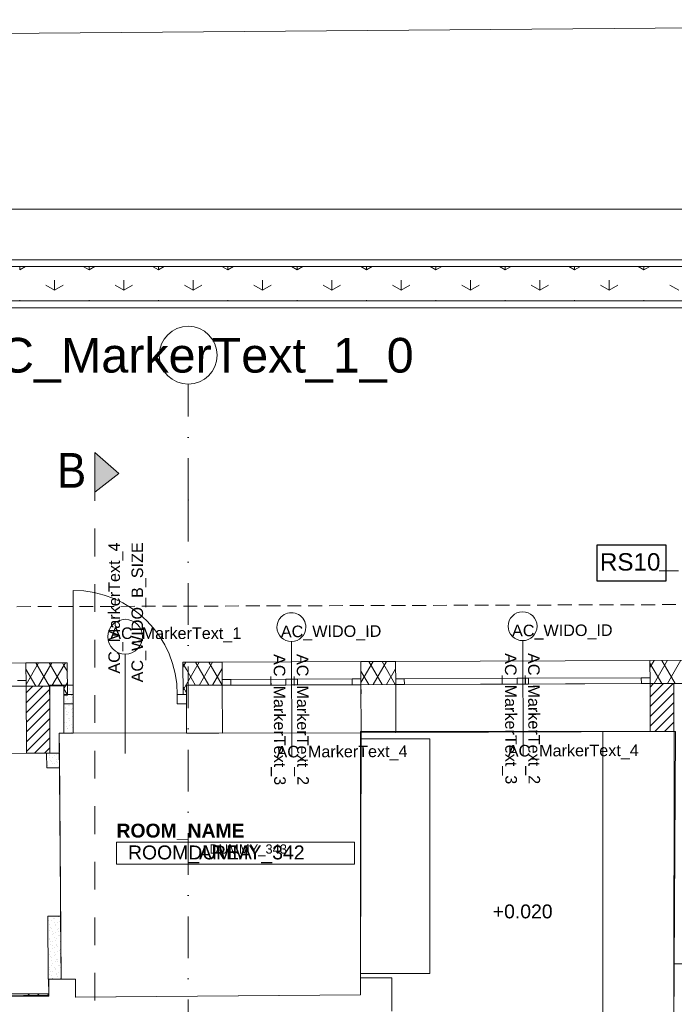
# Model space of a CAD drawing. Header units: millimetres. Extents: x -68772 to 137055, y -73300 to 19650.
# Tile 31 of 212: x 32700 to 38362, y -39430 to -30919. Entities that reach past the tile are written whole.
import ezdxf
from ezdxf.enums import TextEntityAlignment as Align

# ---------------------------------------------------------------- set-up
doc = ezdxf.new("R2010")
doc.units = ezdxf.units.MM
doc.header["$MEASUREMENT"] = 0
for name, pattern in [('Kropki i Kreski', [720, 360, -180, 0, -180]), ('Przerywana', [480, 240, -240]), ('Przerywana gęsta', [180, 120, -60])]:
    doc.linetypes.add(name, pattern=pattern)
for name, color, linetype, lineweight in [('Nowe_0_Nr_pióra__1', 7, 'Continuous', 18), ('Nowe_0_Nr_pióra__7', 7, 'Continuous', 5), ('Nowe_220-A Ściany_Nr_pióra__93', 7, 'Continuous', 20), ('Nowe_810-G Ogólne_Nr_pióra__1', 7, 'Continuous', 18), ('Nowe_Cut Pattern_Nr_pióra__10', 230, 'Continuous', 18), ('Nowe_Drzwi ARCHICAD_Nr_pióra__7', 7, 'Continuous', 5), ('Nowe_inny_obiekt_trwale_zwiazany_z_b_Nr_pióra__138', 138, 'Continuous', 18), ('Nowe_Metryczki pomieszczeń ARCHICADa_Nr_pióra__1', 7, 'Continuous', 18), ('Nowe_nawierzchnie_Nr_pióra__252', 250, 'Continuous', 18), ('Nowe_Okna ARCHICADa_Nr_pióra__7', 7, 'Continuous', 5), ('Nowe_Panel_Nr_pióra__7', 7, 'Continuous', 5), ('Nowe_Panel_Nr_pióra__93', 7, 'Continuous', 20), ('Nowe_PROJEKT DWORCA_Nr_pióra__240', 7, 'Continuous', 13), ('Nowe_PROJEKT DWORCA_Nr_pióra__7', 7, 'Continuous', 5), ('Nowe_Walls_Nr_pióra__7', 7, 'Continuous', 5), ('Nowe_Znaczniki drzwi ARCHICADa_Nr_pióra__7', 7, 'Continuous', 5), ('Nowe_Znaczniki okien ARCHICADa_Nr_pióra__7', 7, 'Continuous', 5), ('przewod_kanalizacyjny__linia__Nr_pióra__7', 7, 'Continuous', 5), ('Sections_Nr_pióra__7', 7, 'Continuous', 5), ('Spot Elevations_Nr_pióra__7', 7, 'Continuous', 5), ('Text Notes_Nr_pióra__7', 7, 'Continuous', 5), ('Walls_Nr_pióra__238', 7, 'Continuous', 13), ('Walls_Nr_pióra__7', 7, 'Continuous', 5)]:
    doc.layers.add(name, color=color, linetype=linetype, lineweight=lineweight)
doc.styles.add('GENERATED_STYLE_1', font='arial.ttf')
doc.styles.add('GENERATED_STYLE_2', font='arialbd.ttf')
doc.linetypes.add('Przekreślana podwójnie', pattern='A,0,[1,RZUT PARTERU DWORZEC 51.Shx,S=1.587302,R=0,X=0,Y=0],-300,0', length=300)

msp = doc.modelspace()

# ---------------------------------------------------------------- hatches: boundary and pattern name
at = {"layer": 'Nowe_0_Nr_pióra__1', "linetype": 'Continuous', "lineweight": 18}
msp.add_hatch(color=256, dxfattribs=at).paths.add_polyline_path([(33351.4, -34660.5), (33556.8, -34840.2), (33351.4, -35002.7)])

# ---------------------------------------------------------------- linework, layer by layer
for p, q in [((37694.8, -35457.4), (38287.7, -35457.4)), ((37694.8, -35773.1), (37694.8, -35457.4)), ((38287.7, -35457.4), (38287.7, -35773.1)), ((38287.7, -35773.1), (37694.8, -35773.1))]:
    msp.add_line(p, q)
for p, q in [((33351.4, -34660.5), (33556.8, -34840.2)), ((33351.4, -35002.7), (33351.4, -34660.5)), ((33556.8, -34840.2), (33351.4, -35002.7))]:
    msp.add_line(p, q, dxfattribs=at)
at = {"layer": 'Nowe_0_Nr_pióra__7', "linetype": 'Continuous', "lineweight": 5}
for p, q in [((52243.4, -32556.1), (14375.3, -32556.1)), ((33086.2, -36716.3), (33086.2, -36716.3)), ((33093.8, -36737), (33093.8, -36737)), ((33113.8, -36726.1), (33113.8, -36726.1)), ((33128.5, -36700.9), (33128.5, -36700.9)), ((33135, -36704.9), (33135, -36704.9)), ((33136.1, -36721.6), (33136.1, -36721.6)), ((33145.6, -36757.9), (33145.6, -36757.9)), ((33149.1, -36757.3), (33149.1, -36757.3)), ((33085, -36844.5), (33085, -36844.5)), ((33092.6, -36811), (33092.6, -36811)), ((33106.8, -36772.7), (33106.8, -36772.7)), ((33113.8, -36789.8), (33113.8, -36789.8)), ((33114.3, -36793.4), (33114.3, -36793.4)), ((33124.4, -36842.8), (33124.4, -36842.8)), ((33127.3, -36829.1), (33127.3, -36829.1)), ((33134.8, -36849.8), (33134.8, -36849.8)), ((33145.6, -36821.6), (33145.6, -36821.6)), ((33156.6, -36778), (33156.6, -36778)), ((33092.5, -36865.2), (33092.5, -36865.2)), ((33092.6, -36874.6), (33092.6, -36874.6)), ((33103.2, -36927.6), (33103.2, -36927.6)), ((33105.5, -36900.9), (33105.5, -36900.9)), ((33113, -36921.5), (33113, -36921.5)), ((33124.4, -36906.4), (33124.4, -36906.4)), ((33147.8, -36885.5), (33147.8, -36885.5)), ((33155.3, -36906.2), (33155.3, -36906.2)), ((33156.2, -36874.6), (33156.2, -36874.6)), ((33156.2, -36938.3), (33156.2, -36938.3)), ((33083.8, -36972.6), (33083.8, -36972.6)), ((33091.3, -36993.3), (33091.3, -36993.3)), ((33103.2, -36991.3), (33103.2, -36991.3)), ((33126, -36957.3), (33126, -36957.3)), ((33133.6, -36977.9), (33133.6, -36977.9)), ((33135, -36959.5), (33135, -36959.5)), ((33135, -37023.1), (33135, -37023.1)), ((33146.6, -37013.6), (33146.6, -37013.6)), ((33104.3, -37029), (33104.3, -37029)), ((33111.8, -37049.7), (33111.8, -37049.7)), ((33113.8, -37044.3), (33113.8, -37044.3)), ((33145.6, -37076.1), (33145.6, -37076.1)), ((33154.1, -37034.3), (33154.1, -37034.3)), ((32954.4, -37275.1), (32954.4, -37275.1)), ((32954.7, -37267.1), (32954.7, -37267.1)), ((32996.7, -37259.7), (32996.7, -37259.7)), ((33018.4, -37267.1), (33018.4, -37267.1)), ((32933.5, -37288.3), (32933.5, -37288.3)), ((32933.5, -37351.9), (32933.5, -37351.9)), ((32961.9, -37295.8), (32961.9, -37295.8)), ((32965.3, -37320.1), (32965.3, -37320.1)), ((32974.9, -37331.5), (32974.9, -37331.5)), ((32982.5, -37352.2), (32982.5, -37352.2)), ((32986.5, -37298.9), (32986.5, -37298.9)), ((32997.1, -37351.9), (32997.1, -37351.9)), ((33004.2, -37280.4), (33004.2, -37280.4)), ((33017.2, -37316.1), (33017.2, -37316.1)), ((33018.4, -37330.7), (33018.4, -37330.7)), ((33024.7, -37336.8), (33024.7, -37336.8)), ((32940.2, -37367.6), (32940.2, -37367.6)), ((32965.3, -37383.7), (32965.3, -37383.7)), ((33029, -37383.7), (33029, -37383.7)), ((33037.7, -37372.5), (33037.7, -37372.5)), ((32948.3, -38705.5), (32948.3, -38705.5)), ((32975.9, -38709.6), (32975.9, -38709.6)), ((32983, -38669.4), (32983, -38669.4)), ((32990.5, -38690.1), (32990.5, -38690.1)), ((32997.1, -38688.3), (32997.1, -38688.3)), ((33003.5, -38725.8), (33003.5, -38725.8)), ((33029, -38720.2), (33029, -38720.2)), ((33032.8, -38674.7), (33032.8, -38674.7)), ((33045.8, -38710.4), (33045.8, -38710.4)), ((32954.7, -38794.4), (32954.7, -38794.4)), ((32961.2, -38741.2), (32961.2, -38741.2)), ((32968.8, -38761.9), (32968.8, -38761.9)), ((32975.9, -38773.2), (32975.9, -38773.2)), ((32981.8, -38797.6), (32981.8, -38797.6)), ((33007.7, -38741.4), (33007.7, -38741.4)), ((33007.7, -38805), (33007.7, -38805)), ((33011.1, -38746.5), (33011.1, -38746.5)), ((33024.1, -38782.2), (33024.1, -38782.2)), ((33031.6, -38802.9), (33031.6, -38802.9)), ((33039.6, -38773.2), (33039.6, -38773.2)), ((33053.3, -38731.1), (33053.3, -38731.1)), ((32954.7, -38858), (32954.7, -38858)), ((32960, -38869.4), (32960, -38869.4)), ((32967.5, -38890), (32967.5, -38890)), ((32986.5, -38826.2), (32986.5, -38826.2)), ((32986.5, -38889.9), (32986.5, -38889.9)), ((32989.3, -38818.3), (32989.3, -38818.3)), ((33002.3, -38854), (33002.3, -38854)), ((33009.8, -38874.6), (33009.8, -38874.6)), ((33018.4, -38858), (33018.4, -38858)), ((33039.6, -38836.8), (33039.6, -38836.8)), ((33044.6, -38838.6), (33044.6, -38838.6)), ((33050.2, -38889.9), (33050.2, -38889.9)), ((33052.1, -38859.2), (33052.1, -38859.2)), ((32965.3, -38911.1), (32965.3, -38911.1)), ((32965.3, -38974.7), (32965.3, -38974.7)), ((32980.5, -38925.7), (32980.5, -38925.7)), ((32988.1, -38946.4), (32988.1, -38946.4)), ((32997.1, -38942.9), (32997.1, -38942.9)), ((33018.4, -38921.7), (33018.4, -38921.7)), ((33022.8, -38910.3), (33022.8, -38910.3)), ((33029, -38974.7), (33029, -38974.7)), ((33030.3, -38931), (33030.3, -38931)), ((33043.3, -38966.7), (33043.3, -38966.7)), ((33050.2, -38953.5), (33050.2, -38953.5)), ((32958.8, -38997.5), (32958.8, -38997.5)), ((32966.3, -39018.2), (32966.3, -39018.2)), ((32975.9, -39027.8), (32975.9, -39027.8)), ((32979.3, -39053.9), (32979.3, -39053.9)), ((32997.1, -39006.5), (32997.1, -39006.5)), ((33001, -38982.1), (33001, -38982.1)), ((33007.7, -39059.6), (33007.7, -39059.6)), ((33008.6, -39002.8), (33008.6, -39002.8)), ((33021.6, -39038.5), (33021.6, -39038.5)), ((33029, -39038.4), (33029, -39038.4)), ((33029.1, -39059.2), (33029.1, -39059.2)), ((33050.9, -38987.4), (33050.9, -38987.4)), ((32954.7, -39112.6), (32954.7, -39112.6)), ((32957.5, -39125.7), (32957.5, -39125.7)), ((32965, -39146.3), (32965, -39146.3)), ((32975.9, -39091.4), (32975.9, -39091.4)), ((32986.5, -39144.4), (32986.5, -39144.4)), ((32986.8, -39074.6), (32986.8, -39074.6)), ((32999.8, -39110.3), (32999.8, -39110.3)), ((33007.3, -39130.9), (33007.3, -39130.9)), ((33007.7, -39123.2), (33007.7, -39123.2)), ((33039.6, -39091.4), (33039.6, -39091.4)), ((33042.1, -39094.9), (33042.1, -39094.9)), ((33049.6, -39115.6), (33049.6, -39115.6)), ((32954.7, -39176.2), (32954.7, -39176.2)), ((32978, -39182), (32978, -39182)), ((32985.6, -39202.7), (32985.6, -39202.7)), ((32986.5, -39208.1), (32986.5, -39208.1)), ((33018.4, -39176.2), (33018.4, -39176.2)), ((33020.3, -39166.7), (33020.3, -39166.7)), ((33027.8, -39187.3), (33027.8, -39187.3)), ((33039.6, -39155), (33039.6, -39155)), ((33050.2, -39208.1), (33050.2, -39208.1))]:
    msp.add_line(p, q, dxfattribs=at)
at = {"layer": 'Nowe_220-A Ściany_Nr_pióra__93', "linetype": 'Continuous', "lineweight": 20}
for p, q in [((32759, -37259.8), (32757.3, -36679.8)), ((32961.1, -37259.2), (32959.5, -36679.2)), ((38153.8, -37072), (38152.2, -36657)), ((38358.8, -37071.2), (38357.2, -36656.2)), ((38153.8, -37072), (38358.8, -37071.2)), ((32759, -37259.8), (32961.1, -37259.2))]:
    msp.add_line(p, q, dxfattribs=at)
at = {"layer": 'Nowe_810-G Ogólne_Nr_pióra__1', "linetype": 'Przerywana gęsta', "lineweight": 18}
msp.add_line((44856, -35954.5), (22554.6, -36024.3), dxfattribs=at)
at = {"layer": 'Nowe_Cut Pattern_Nr_pióra__10', "linetype": 'Continuous', "lineweight": 18}
for p, q in [((33162.9, -37087.1), (33042.7, -37087.1)), ((33042.7, -37087.1), (33057.5, -39213.1)), ((35653.9, -37082.1), (33162.9, -37087.1)), ((38372.1, -37071.2), (35647.2, -37071.2)), ((35647.2, -37071.2), (35647.2, -39200.2)), ((35648, -39200.2), (35653.9, -37082.1)), ((38343.1, -42487.8), (38372.1, -37071.2)), ((33043.7, -37259.1), (30559.3, -37270)), ((33058.2, -39213.3), (33043.7, -37259.1)), ((32950.3, -39214.1), (33058.2, -39213.3)), ((32951.9, -39340.4), (32950.3, -39214.1)), ((33057.5, -39213.1), (33181.9, -39213.1)), ((33181.9, -39213.1), (33181.9, -39369.5)), ((35646.8, -39347.8), (35648, -39200.2)), ((35647.2, -39200.2), (35918, -39200.2)), ((35918, -39200.2), (35918, -39490.2)), ((30525.2, -39340.4), (32951.9, -39340.4)), ((33181.9, -39369.5), (35646.8, -39347.8))]:
    msp.add_line(p, q, dxfattribs=at)
at = {"layer": 'Nowe_Drzwi ARCHICAD_Nr_pióra__7', "linetype": 'Continuous', "lineweight": 5}
for p, q in [((33162.9, -36752), (33162.9, -35852)), ((33082.9, -36752), (33162.9, -36752)), ((33162.9, -36752), (33162.9, -36832)), ((34142.9, -36752), (34062.9, -36752)), ((34062.9, -36752), (34062.9, -36832)), ((33162.9, -36832), (33082.9, -36832)), ((34062.9, -36832), (34142.9, -36832))]:
    msp.add_line(p, q, dxfattribs=at)
at = {"layer": 'Nowe_Drzwi ARCHICAD_Nr_pióra__7', "linetype": 'Continuous', "lineweight": 5, "extrusion": (0, 0, -1)}
msp.add_ellipse((33162.9, -36752), major_axis=(-636.4, 636.4), ratio=1, start_param=0.785398, end_param=2.356194, dxfattribs=at)
at = {"layer": 'Nowe_inny_obiekt_trwale_zwiazany_z_b_Nr_pióra__138', "linetype": 'Kropki i Kreski', "lineweight": 18}
for q in [(34157.7, -34069.1), (34157.7, -61994.4)]:
    msp.add_line((34157.7, -35069.1), q, dxfattribs=at)
at = {"layer": 'Nowe_inny_obiekt_trwale_zwiazany_z_b_Nr_pióra__138', "linetype": 'Continuous', "lineweight": 18}
msp.add_ellipse((34157.7, -33819.1), major_axis=(-176.8, 176.8), ratio=1, start_param=2.356194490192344, end_param=8.63937979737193, dxfattribs=at)
at = {"layer": 'Nowe_inny_obiekt_trwale_zwiazany_z_b_Nr_pióra__138', "linetype": 'Kropki i Kreski', "lineweight": 18}
msp.add_point((34157.7, -35069.1), dxfattribs=at)
msp.add_point((34157.7, -35069.1), dxfattribs=at)
at = {"layer": 'Nowe_Metryczki pomieszczeń ARCHICADa_Nr_pióra__1', "linetype": 'Continuous', "lineweight": 18}
for p, q in [((33537, -38029.5), (35597.4, -38029.5)), ((33537, -38218.1), (33537, -38029.5)), ((35597.4, -38029.5), (35597.4, -38218.1)), ((35597.4, -38218.1), (33537, -38218.1))]:
    msp.add_line(p, q, dxfattribs=at)
at = {"layer": 'Nowe_nawierzchnie_Nr_pióra__252', "linetype": 'Continuous', "lineweight": 18}
for p, q in [((32700, -33082.2), (32700, -33053.2)), ((32700, -33082.2), (32750.1, -33053.2)), ((33300, -33082.2), (33249.9, -33053.2)), ((33300, -33082.2), (33300, -33053.2)), ((33300, -33082.2), (33350.1, -33053.2)), ((33900, -33082.2), (33849.9, -33053.2)), ((33900, -33082.2), (33900, -33053.2)), ((33900, -33082.2), (33950.1, -33053.2)), ((34500, -33082.2), (34449.9, -33053.2)), ((34500, -33082.2), (34500, -33053.2)), ((34500, -33082.2), (34550.1, -33053.2)), ((35100, -33082.2), (35049.9, -33053.2)), ((35100, -33082.2), (35100, -33053.2)), ((35100, -33082.2), (35150.1, -33053.2)), ((35700, -33082.2), (35649.9, -33053.2)), ((35700, -33082.2), (35700, -33053.2)), ((35700, -33082.2), (35750.1, -33053.2)), ((36300, -33082.2), (36249.9, -33053.2)), ((36300, -33082.2), (36300, -33053.2)), ((36300, -33082.2), (36350.1, -33053.2)), ((36900, -33082.2), (36849.9, -33053.2)), ((36900, -33082.2), (36900, -33053.2)), ((36900, -33082.2), (36950.1, -33053.2)), ((37500, -33082.2), (37449.9, -33053.2)), ((37500, -33082.2), (37500, -33053.2)), ((37500, -33082.2), (37550.1, -33053.2)), ((38100, -33082.2), (38049.9, -33053.2)), ((38100, -33082.2), (38100, -33053.2)), ((38100, -33082.2), (38150.1, -33053.2)), ((33000, -33255.4), (33000, -33168.8)), ((33600, -33255.4), (33600, -33168.8)), ((34200, -33255.4), (34200, -33168.8)), ((34800, -33255.4), (34800, -33168.8)), ((35400, -33255.4), (35400, -33168.8)), ((36000, -33255.4), (36000, -33168.8)), ((36600, -33255.4), (36600, -33168.8)), ((37200, -33255.4), (37200, -33168.8)), ((37800, -33255.4), (37800, -33168.8)), ((33000, -33255.4), (32925, -33212.1)), ((33000, -33255.4), (33075, -33212.1)), ((33600, -33255.4), (33525, -33212.1)), ((33600, -33255.4), (33675, -33212.1)), ((34200, -33255.4), (34125, -33212.1)), ((34200, -33255.4), (34275, -33212.1)), ((34800, -33255.4), (34725, -33212.1)), ((34800, -33255.4), (34875, -33212.1)), ((35400, -33255.4), (35325, -33212.1)), ((35400, -33255.4), (35475, -33212.1)), ((36000, -33255.4), (35925, -33212.1)), ((36000, -33255.4), (36075, -33212.1)), ((36600, -33255.4), (36525, -33212.1)), ((36600, -33255.4), (36675, -33212.1)), ((37200, -33255.4), (37125, -33212.1)), ((37200, -33255.4), (37275, -33212.1)), ((37800, -33255.4), (37725, -33212.1)), ((37800, -33255.4), (37875, -33212.1)), ((38400, -33255.4), (38325, -33212.1)), ((32700, -33348.6), (32700, -33342)), ((33300, -33348.6), (33300, -33342)), ((33900, -33348.6), (33900, -33342)), ((34500, -33348.6), (34500, -33342)), ((35100, -33348.6), (35100, -33342)), ((35700, -33348.6), (35700, -33342)), ((36300, -33348.6), (36300, -33342)), ((36900, -33348.6), (36900, -33342)), ((37500, -33348.6), (37500, -33342)), ((38100, -33348.6), (38100, -33342))]:
    msp.add_line(p, q, dxfattribs=at)
at = {"layer": 'Nowe_Okna ARCHICADa_Nr_pióra__7', "linetype": 'Continuous', "lineweight": 5}
for p, q in [((30557.3, -36686.1), (32757.3, -36679.8)), ((32757.2, -36629.8), (32682.2, -36630)), ((32682.3, -36680), (32757.3, -36679.8)), ((32757.3, -36679.8), (32759, -37259.8)), ((34527, -36621.6), (34452, -36621.9)), ((34452.2, -36671.9), (35652.2, -36667.1)), ((34452.2, -36671.9), (34527.2, -36671.6)), ((34452.2, -36671.9), (34453.9, -37086.9)), ((35002, -36619.7), (34527, -36621.6)), ((34527.2, -36671.6), (34527, -36621.6)), ((34527.2, -36671.6), (35002.2, -36669.7)), ((35052, -36619.5), (35002, -36619.7)), ((35002, -36619.7), (35002.2, -36669.7)), ((35002.2, -36669.7), (35052.2, -36669.5)), ((35102, -36619.3), (35052, -36619.5)), ((35052.2, -36669.5), (35102.2, -36669.3)), ((35577, -36617.4), (35102, -36619.3)), ((35102.2, -36669.3), (35102, -36619.3)), ((35102.2, -36669.3), (35577.2, -36667.4)), ((35652, -36617.1), (35577, -36617.4)), ((35577, -36617.4), (35577.2, -36667.4)), ((35577.2, -36667.4), (35652.2, -36667.1)), ((35652.2, -36667.1), (35653.9, -37082.1)), ((36027, -36615.6), (35952, -36615.9)), ((35952.2, -36665.9), (38152.2, -36657)), ((35952.2, -36665.9), (36027.2, -36665.6)), ((35952.2, -36665.9), (35953.9, -37080.9)), ((37002, -36611.6), (36027, -36615.6)), ((36027.2, -36665.6), (36027, -36615.6)), ((36027.2, -36665.6), (37002.2, -36661.6)), ((37052, -36611.4), (37002, -36611.6)), ((37002, -36611.6), (37002.2, -36661.6)), ((37002.2, -36661.6), (37052.2, -36661.4)), ((37102, -36611.2), (37052, -36611.4)), ((37052.2, -36661.4), (37102.2, -36661.2)), ((38077, -36607.3), (37102, -36611.2)), ((37102.2, -36661.2), (37102, -36611.2)), ((37102.2, -36661.2), (38077.2, -36657.3)), ((38152, -36607), (38077, -36607.3)), ((38077, -36607.3), (38077.2, -36657.3)), ((38077.2, -36657.3), (38152.2, -36657)), ((38152.2, -36657), (38153.8, -37072)), ((34453.9, -37086.9), (35653.9, -37082.1)), ((35953.9, -37080.9), (38153.8, -37072)), ((30559, -37266.1), (32759, -37259.8))]:
    msp.add_line(p, q, dxfattribs=at)
for p in [(32757.3, -36679.8), (32757.3, -36679.8), (32757.3, -36679.8), (34452.2, -36671.9), (34452.2, -36671.9), (34452.2, -36671.9), (35652.2, -36667.1), (35652.2, -36667.1), (35652.2, -36667.1), (35952.2, -36665.9), (35952.2, -36665.9), (35952.2, -36665.9), (38152.2, -36657), (38152.2, -36657), (38152.2, -36657)]:
    msp.add_point(p, dxfattribs=at)
at = {"layer": 'Nowe_Panel_Nr_pióra__7', "linetype": 'Continuous', "lineweight": 5}
for p, q in [((32754.9, -36666.8), (32863.7, -36478.3)), ((32954, -36678), (32838.8, -36478.4)), ((32863.7, -36678.3), (32979.5, -36477.9)), ((33069.2, -36677.5), (32954, -36478)), ((32979.5, -36677.9), (33082.2, -36500)), ((33082.2, -36500), (33069.2, -36477.5)), ((33082.2, -36500), (33095.2, -36477.4)), ((33112.4, -36552.3), (33082.2, -36500)), ((34142.2, -36536.1), (34112, -36483.8)), ((34112.1, -36516), (34136.9, -36473.2)), ((34142.7, -36663.1), (34252.6, -36472.7)), ((34336.4, -36672.4), (34221.2, -36472.9)), ((34252.6, -36672.7), (34368.4, -36472.3)), ((34451.6, -36671.9), (34336.4, -36472.4)), ((35652.1, -36648.7), (35757.2, -36466.7)), ((35834, -36666.3), (35718.8, -36466.8)), ((35757.2, -36666.7), (35873, -36466.2)), ((35949.2, -36665.9), (35834, -36466.3)), ((35951.4, -36469.7), (35949.2, -36465.9)), ((38253.3, -36656.6), (38151.5, -36480.3)), ((38151.6, -36519.5), (38187.8, -36456.9)), ((38187.8, -36656.9), (38303.5, -36456.4)), ((38368.5, -36656.1), (38253.3, -36456.6)), ((38303.5, -36656.4), (38419.2, -36455.9)), ((32838.8, -36678.4), (32754.4, -36532.3)), ((34221.2, -36672.9), (34142.2, -36536.1)), ((34368.4, -36672.3), (34451.6, -36528)), ((35718.8, -36666.8), (35651.7, -36550.6)), ((35873, -36666.2), (35951.6, -36529.9)), ((32959.5, -36679.2), (32757.3, -36679.8)), ((32757.3, -36679.8), (32759, -37259.8)), ((32757.5, -36737), (32814.8, -36679.6)), ((32757.7, -36821.6), (32899.9, -36679.4)), ((32961.1, -37259.2), (32959.5, -36679.2)), ((33083, -36698.6), (33112.8, -36647)), ((34112.9, -36714.7), (34142.7, -36663.1)), ((34452.2, -36671.9), (34453.9, -37086.9)), ((35652.2, -36667.1), (35653.9, -37082.1)), ((35952.2, -36665.9), (35953.9, -37080.9)), ((38357.2, -36656.2), (38152.2, -36657)), ((38152.2, -36657), (38153.8, -37072)), ((38152.3, -36687.9), (38183.3, -36656.9)), ((38152.6, -36772.4), (38268.5, -36656.5)), ((38153, -36856.9), (38353.7, -36656.2)), ((38358.8, -37071.2), (38357.2, -36656.2)), ((32758, -36906.2), (32959.5, -36704.6)), ((33113.2, -36753.7), (33083, -36701.4)), ((34143, -36737.4), (34112.8, -36685.1)), ((38153.3, -36941.4), (38357.5, -36737.2)), ((32758.2, -36990.8), (32959.8, -36789.2)), ((38153.7, -37025.9), (38357.8, -36821.8)), ((32758.5, -37075.4), (32960, -36873.8)), ((38192.6, -37071.9), (38358.2, -36906.3)), ((32758.7, -37160), (32960.3, -36958.5)), ((38277.8, -37071.5), (38358.5, -36990.8)), ((32758.9, -37244.6), (32960.5, -37043.1)), ((38153.8, -37072), (38358.8, -37071.2)), ((32828.8, -37259.6), (32960.7, -37127.7)), ((32759, -37259.8), (32961.1, -37259.2)), ((32913.9, -37259.4), (32961, -37212.3)), ((32764.5, -39360.4), (32784.5, -39340.4)), ((32849.4, -39360.4), (32869.4, -39340.4)), ((32934.2, -39360.4), (32951.9, -39342.7))]:
    msp.add_line(p, q, dxfattribs=at)
for p in [(32757.3, -36679.8), (32757.3, -36679.8), (34452.2, -36671.9), (34452.2, -36671.9), (35652.2, -36667.1), (35652.2, -36667.1), (35952.2, -36665.9), (35952.2, -36665.9), (38152.2, -36657), (38152.2, -36657)]:
    msp.add_point(p, dxfattribs=at)
at = {"layer": 'Nowe_Panel_Nr_pióra__93', "linetype": 'Continuous', "lineweight": 20}
for p, q in [((33082.1, -36477.4), (32754.2, -36478.8)), ((32754.2, -36478.8), (32755, -36678.8)), ((33112.1, -36477.3), (33082.1, -36477.4)), ((33113.2, -36757.3), (33112.1, -36477.3)), ((34142, -36473.2), (34112, -36473.3)), ((34112, -36473.3), (34113, -36752)), ((34451.4, -36471.9), (34142, -36473.2)), ((34452.2, -36671.9), (34451.4, -36471.9)), ((35951.4, -36465.9), (35651.4, -36467.1)), ((35651.4, -36467.1), (35652.2, -36667.1)), ((35952.2, -36665.9), (35951.4, -36465.9)), ((38973.7, -36453.7), (38151.4, -36457)), ((38151.4, -36457), (38152.2, -36657)), ((32755, -36678.8), (33082.9, -36677.4)), ((33082.9, -36677.4), (33083.2, -36757.4)), ((34142.7, -36673.2), (34452.2, -36671.9)), ((34143, -36751.9), (34142.7, -36673.2)), ((35652.2, -36667.1), (35952.2, -36665.9)), ((38152.2, -36657), (38773.7, -36654.5)), ((33083.2, -36757.4), (33113.2, -36757.3)), ((34113, -36752), (34143, -36751.9)), ((32951.9, -39340.4), (30525.2, -39340.4)), ((30525.2, -39360.4), (32951.9, -39360.4)), ((32951.9, -39360.4), (32951.9, -39340.4))]:
    msp.add_line(p, q, dxfattribs=at)
at = {"layer": 'Nowe_PROJEKT DWORCA_Nr_pióra__240', "linetype": 'Continuous', "lineweight": 13}
for p, q in [((47185.5, -30918.6), (24213.8, -31106.8)), ((23662.6, -32993.2), (43825, -32993.2)), ((23722.6, -33053.2), (43765, -33053.2)), ((38606, -33348.6), (23722.6, -33348.6)), ((38546, -33408.6), (23662.6, -33408.6)), ((37743.1, -41883.9), (37743.1, -37073.6))]:
    msp.add_line(p, q, dxfattribs=at)
at = {"layer": 'Nowe_PROJEKT DWORCA_Nr_pióra__7', "linetype": 'Continuous', "lineweight": 5}
for p, q in [((36247.2, -37133.9), (35647.2, -37133.9)), ((35647.2, -37133.9), (35647.2, -39164.6)), ((36247.2, -39164.6), (36247.2, -37133.9)), ((35647.2, -39164.6), (36247.2, -39164.6))]:
    msp.add_line(p, q, dxfattribs=at)
at = {"layer": 'Nowe_Walls_Nr_pióra__7', "linetype": 'Continuous', "lineweight": 5}
for p, q in [((34451.4, -36471.9), (35651.4, -36466.8)), ((35951.4, -36465.9), (38151.4, -36456.8))]:
    msp.add_line(p, q, dxfattribs=at)
at = {"layer": 'Nowe_Znaczniki drzwi ARCHICADa_Nr_pióra__7', "linetype": 'Continuous', "lineweight": 5}
msp.add_line((33612.9, -36402), (33612.9, -37262), dxfattribs=at)
for start, end in [(0, 180), (180, 0)]:
    msp.add_arc((33612.9, -36252), 150, start, end, dxfattribs=at)
at = {"layer": 'Nowe_Znaczniki okien ARCHICADa_Nr_pióra__7', "linetype": 'Continuous', "lineweight": 5}
for p, q in [((35050.7, -36294.5), (35054.7, -37284.5)), ((37050.7, -36286.4), (37054.7, -37276.4))]:
    msp.add_line(p, q, dxfattribs=at)
for centre, start, end in [((35050.2, -36169.5), 0.23085, 180.23085), ((37050.2, -36161.4), 0.23093, 180.23093), ((35050.2, -36169.5), 180.23085, 0.23085), ((37050.2, -36161.4), 180.23093, 0.23093)]:
    msp.add_arc(centre, 125, start, end, dxfattribs=at)
at = {"layer": 'przewod_kanalizacyjny__linia__Nr_pióra__7', "linetype": 'Continuous', "lineweight": 5}
msp.add_line((38399.4, -35684.1), (38231.9, -35684.1), dxfattribs=at)
at = {"layer": 'Sections_Nr_pióra__7', "linetype": 'Przerywana', "lineweight": 5}
msp.add_line((33351.4, -42758.1), (33351.4, -34660.5), dxfattribs=at)
at = {"layer": 'Walls_Nr_pióra__238', "linetype": 'Continuous', "lineweight": 13}
for p, q in [((33082.9, -36671.8), (32957.9, -36672.5)), ((32957.9, -36672.5), (32958.3, -36752.5)), ((33082.9, -37082.1), (33082.9, -36671.8)), ((33162.9, -36673.1), (33162.9, -36672.1)), ((34420.4, -36672.1), (34142.9, -36672.1)), ((34142.9, -36672.1), (34142.9, -36673.1)), ((34142.9, -36672.1), (34142.9, -37087.1)), ((34422.2, -36672), (34420.4, -36672.1)), ((35952.2, -36665.9), (35652.2, -36667.1)), ((35652.2, -36667.1), (35652.5, -36747.1)), ((35652.2, -36667.1), (35653.9, -37082.1)), ((35953.9, -37080.9), (35952.2, -36665.9)), ((35952.5, -36745.9), (35952.2, -36665.9)), ((38775.3, -36654.5), (38357.2, -36656.2)), ((38357.2, -36656.2), (38357.5, -36736.2)), ((38357.2, -36656.2), (38358.8, -37071.2)), ((33043.6, -37252), (33042.7, -37087.1)), ((33042.7, -37087.1), (33083, -37087.1)), ((34142.9, -37087.1), (34421.2, -37087.1)), ((34421.2, -37087.1), (34423.9, -37087)), ((35653.9, -37082.1), (35953.9, -37080.9)), ((38360.1, -37071.2), (38358.4, -39555.1)), ((38358.8, -37071.2), (38360.1, -37071.2)), ((33042.9, -37252), (33043.6, -37252)), ((38361.5, -39081.2), (38343.1, -41536.1)), ((38916.1, -39081.2), (38361.5, -39081.2)), ((33057.5, -39213.1), (32947.5, -39213.9)), ((32951.9, -39213.1), (32951.9, -39350.4)), ((33181.9, -39213.1), (33057.5, -39213.1)), ((33181.9, -39369.5), (33181.9, -39213.1)), ((35918, -39200.2), (35648, -39200.2)), ((35648, -39200.2), (35648, -39347.8)), ((35918, -39490.2), (35918, -39200.2)), ((32951.9, -39350.4), (30525.9, -39382.6)), ((35646.8, -39347.8), (33180.9, -39369.5))]:
    msp.add_line(p, q, dxfattribs=at)
at = {"layer": 'Walls_Nr_pióra__238', "linetype": 'Przekreślana podwójnie', "lineweight": 13}
msp.add_line((32933, -37259.4), (33043.6, -37258.6), dxfattribs=at)
at = {"layer": 'Walls_Nr_pióra__7', "linetype": 'Continuous', "lineweight": 5}
for p, q in [((30553.9, -36486.2), (32754.2, -36478.8)), ((34422.2, -36672), (35652.2, -36667.1)), ((35952.2, -36665.9), (38357.2, -36656.2)), ((35653.9, -37082.1), (34423.9, -37087)), ((38358.8, -37071.2), (35953.9, -37080.9))]:
    msp.add_line(p, q, dxfattribs=at)
at = {"layer": 'Walls_Nr_pióra__7', "linetype": 'Przekreślana podwójnie', "lineweight": 5}
for p, q in [((33162.9, -36672.1), (33082.9, -36672.1)), ((33162.9, -37087.1), (33162.9, -36672.1)), ((33042.7, -37087.1), (33162.9, -37087.1)), ((32933, -37259.3), (32933.9, -37386.9)), ((33043.9, -37386), (33042.9, -37252)), ((32933.9, -37386.9), (33043.9, -37386.1)), ((33053.4, -38667.7), (32943.4, -38668.5)), ((32943.4, -38668.5), (32947.5, -39213.9)), ((33057.5, -39213.3), (33053.4, -38667.7))]:
    msp.add_line(p, q, dxfattribs=at)

# ---------------------------------------------------------------- texts
at = {"layer": 'Nowe_inny_obiekt_trwale_zwiazany_z_b_Nr_pióra__138', "lineweight": 18, "style": 'GENERATED_STYLE_1'}
msp.add_attdef('AC_MarkerText_1_0', text='2', height=300, dxfattribs=at).set_placement((34174.8, -33819.1), align=Align.MIDDLE_CENTER)
at = {"layer": 'Nowe_Metryczki pomieszczeń ARCHICADa_Nr_pióra__1', "lineweight": 18}
for tag, text, height, style, p in [('ROOM_NAME', '6."KEBAB"PRZEDSIONEK', 120, 'GENERATED_STYLE_2', (33537, -37868.4)), ('ROOM_AREA', 'A: 12,4', 120, 'GENERATED_STYLE_1', (33637, -38057)), ('DUMMY_342', ' m', 120, 'GENERATED_STYLE_1', (34158.1, -38057)), ('DUMMY_343', '2', 80, 'GENERATED_STYLE_1', (34341.4, -38047.8))]:
    msp.add_attdef(tag, text=text, height=height, dxfattribs=dict(at, style=style)).set_placement(p, align=Align.TOP_LEFT)
at = {"layer": 'Nowe_Znaczniki drzwi ARCHICADa_Nr_pióra__7', "lineweight": 5, "style": 'GENERATED_STYLE_1'}
for tag, text, p in [('AC_MarkerText_4', '90', (33597.2, -36571.2)), ('AC_WIDO_B_SIZE', '200', (33797.2, -36647.1))]:
    msp.add_attdef(tag, text=text, height=100, rotation=90, dxfattribs=at).set_placement(p, align=Align.BOTTOM_LEFT)
msp.add_attdef('AC_MarkerText_1', text='DZ2', height=100, dxfattribs=at).set_placement((33483.5, -36302), align=Align.BOTTOM_LEFT)
at = {"layer": 'Nowe_Znaczniki okien ARCHICADa_Nr_pióra__7', "lineweight": 5, "style": 'GENERATED_STYLE_1'}
for tag, text, rotation, p in [('AC_WIDO_ID', 'O1', 0.23085, (34959.2, -36286.8)), ('AC_WIDO_ID', 'O1', 0.23093, (36959.2, -36278.8)), ('AC_MarkerText_3', '260', 270.23085, (34866.8, -36402.9)), ('AC_MarkerText_2', '220', 270.23085, (35066.8, -36402.1)), ('AC_MarkerText_3', '260', 270.23093, (36866.8, -36394.8)), ('AC_MarkerText_2', '220', 270.23093, (37066.8, -36394)), ('AC_MarkerText_4', 'hp 0', 0.23085, (34921.8, -37326.4)), ('AC_MarkerText_4', 'hp 0', 0.23093, (36921.8, -37318.3))]:
    msp.add_attdef(tag, text=text, height=100, rotation=rotation, dxfattribs=at).set_placement(p, align=Align.BOTTOM_LEFT)
at = {"layer": 'przewod_kanalizacyjny__linia__Nr_pióra__7', "style": 'GENERATED_STYLE_1'}
msp.add_text('RS10', height=150, dxfattribs=at).set_placement((37718.3, -35680.3))
at = {"layer": 'Spot Elevations_Nr_pióra__7', "style": 'GENERATED_STYLE_1'}
msp.add_text('+0.020', height=120, dxfattribs=at).set_placement((36792.2, -38686.9))
at = {"layer": 'Text Notes_Nr_pióra__7', "style": 'GENERATED_STYLE_1', "width": 0.9}
msp.add_text('B', height=300, dxfattribs=at).set_placement((33023.8, -34964.5))

doc.saveas('drawing.dxf')
